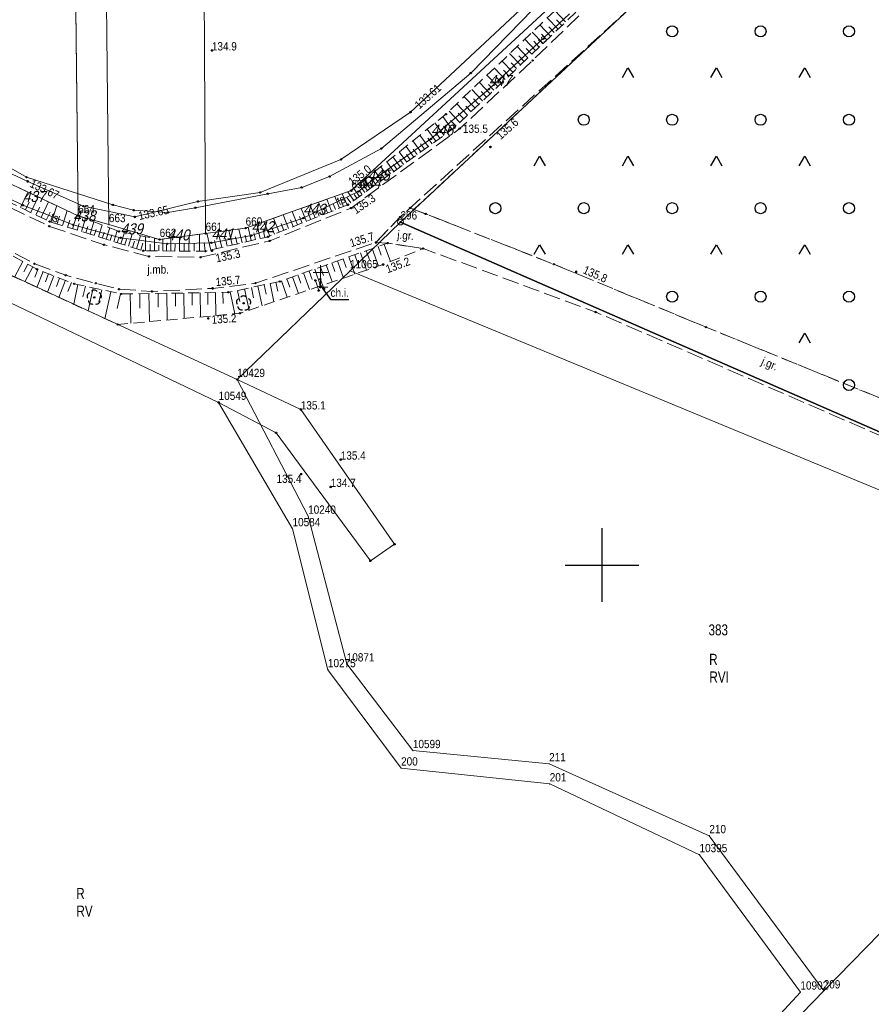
# Model space of a CAD drawing. Header units: metres. Extents: x 5548743 to 5556416, y 5707500 to 5714000.
# Tile 47 of 244: x 5551721 to 5551837, y 5711240 to 5711374. Entities that reach past the tile are written whole.
import ezdxf
from ezdxf.enums import TextEntityAlignment as Align

# ---------------------------------------------------------------- set-up
doc = ezdxf.new("R2010")
doc.units = ezdxf.units.M
for name, pattern in [('1.5_0.75', [2.25, 1.5, -0.75]), ('2.25_0.75', [3, 2.25, -0.75]), ('219-1000', [0])]:
    doc.linetypes.add(name, pattern=pattern)
doc.layers.get('0').update_dxf_attribs({"color": 2, "lineweight": 5})
doc.styles.get("Standard").update_dxf_attribs({"font": 'Working1250', "width": 0.75})

# ---------------------------------------------------------------- blocks, each defined once
blk = doc.blocks.new('203')
at = {"linetype": 'Continuous', "lineweight": 0}
h = blk.add_hatch(color=0, dxfattribs=at)
edge = h.paths.add_edge_path()
edge.add_arc((0, 0), 0.09, 0, 360)
blk = doc.blocks.new('202')
at = {"color": 0, "linetype": 'Continuous', "lineweight": 0}
blk.add_circle((0, 0), 0.4, dxfattribs=at)
blk = doc.blocks.new('PW01')
at = {"linetype": 'Continuous', "lineweight": 13}
h = blk.add_hatch(color=0, dxfattribs=at)
edge = h.paths.add_edge_path()
edge.add_arc((0, 0), 0.18, 0, 360)
blk = doc.blocks.new('OP021')
at = {"linetype": 'Continuous', "lineweight": 13}
h = blk.add_hatch(color=0, dxfattribs=at)
edge = h.paths.add_edge_path()
edge.add_arc((0, 0), 0.1, 0, 360)
at = {"color": 0, "linetype": 'Continuous', "lineweight": -3}
for centre, start, end in [((-0.476, 0.154), 110.388, 213.756), ((0, 0.5), 38.316, 141.684), ((0.476, 0.154), 326.244, 69.612), ((-0.294, -0.404), 182.272, 285.64), ((0.294, -0.404), 254.36, 357.728), ((0.294, -0.404), 254.36, 357.728)]:
    blk.add_arc(centre, 0.5, start, end, dxfattribs=at)
blk = doc.blocks.new('OO01')
at = {"color": 0, "linetype": 'Continuous', "lineweight": 13}
for p, q in [((0, 2), (0, 3)), ((0, 2), (-1, 2)), ((0, 0), (0, 2)), ((0, 2), (1, 2)), ((0, 0), (1, 0))]:
    blk.add_line(p, q, dxfattribs=at)
blk = doc.blocks.new('OTZK3')
at = {"color": 0, "linetype": 'Continuous'}
for p, q in [((-0.75, -0.433), (0, 0.866)), ((0, 0.866), (0.75, -0.433))]:
    blk.add_line(p, q, dxfattribs=at)
blk = doc.blocks.new('OTZK1')
at = {"color": 0, "linetype": 'Continuous'}
blk.add_circle((0, 0), 0.75, dxfattribs=at)
blk = doc.blocks.new('PIKIETAW1891')
at = {"color": 0}
blk.add_circle((0, 0), 0.09, dxfattribs=at)
blk = doc.blocks.new('RAMKA1000K')
at = {"color": 0}
for p, q in [((600, 295), (600, 305)), ((595, 300), (605, 300))]:
    blk.add_line(p, q, dxfattribs=at)

msp = doc.modelspace()

# ---------------------------------------------------------------- linework, layer by layer
at = {"layer": '000 Inne (niezydentyfikowane)', "color": 7, "linetype": 'CONTINUOUS', "lineweight": 18, "flags": 128}
for points in [[(5551795.06, 5711373.71), (5551793.6, 5711375.25)], [(5551794.04, 5711372.74), (5551792.57, 5711374.27)], [(5551794.55, 5711373.22), (5551793.82, 5711373.99)], [(5551791.99, 5711370.79), (5551790.53, 5711372.32)], [(5551793.01, 5711371.76), (5551791.55, 5711373.3)], [(5551792.5, 5711371.28), (5551791.77, 5711372.04)], [(5551793.52, 5711372.25), (5551792.79, 5711373.02)], [(5551790.96, 5711369.81), (5551789.5, 5711371.35)], [(5551791.47, 5711370.3), (5551790.74, 5711371.07)], [(5551788.91, 5711367.86), (5551787.45, 5711369.4)], [(5551789.94, 5711368.84), (5551788.48, 5711370.38)], [(5551790.45, 5711369.33), (5551789.72, 5711370.09)], [(5551787.89, 5711366.89), (5551786.42, 5711368.43)], [(5551788.4, 5711367.38), (5551787.67, 5711368.15)], [(5551789.42, 5711368.35), (5551788.69, 5711369.12)], [(5551786.86, 5711365.91), (5551785.4, 5711367.45)], [(5551787.37, 5711366.4), (5551786.64, 5711367.17)], [(5551784.81, 5711363.96), (5551783.35, 5711365.5)], [(5551785.84, 5711364.94), (5551784.37, 5711366.48)], [(5551786.35, 5711365.43), (5551785.62, 5711366.2)], [(5551783.78, 5711362.99), (5551782.32, 5711364.53)], [(5551784.3, 5711363.47), (5551783.57, 5711364.24)], [(5551785.32, 5711364.45), (5551784.59, 5711365.22)], [(5551782.76, 5711362.01), (5551781.29, 5711363.55)], [(5551783.27, 5711362.5), (5551782.54, 5711363.27)], [(5551780.7, 5711360.06), (5551779.24, 5711361.6)], [(5551781.73, 5711361.04), (5551780.27, 5711362.57)], [(5551781.22, 5711360.55), (5551780.49, 5711361.32)], [(5551782.24, 5711361.52), (5551781.51, 5711362.29)], [(5551778.53, 5711358.32), (5551777.32, 5711359.99)], [(5551779.64, 5711359.12), (5551778.39, 5711360.85)], [(5551780.19, 5711359.57), (5551779.45, 5711360.34)], [(5551777.45, 5711357.54), (5551776.28, 5711359.15)], [(5551777.98, 5711357.92), (5551777.39, 5711358.74)], [(5551779.08, 5711358.72), (5551778.47, 5711359.57)], [(5551775.4, 5711356.06), (5551774.32, 5711357.56)], [(5551776.41, 5711356.78), (5551775.28, 5711358.34)], [(5551776.93, 5711357.16), (5551776.35, 5711357.95)], [(5551773.5, 5711354.68), (5551772.48, 5711356.08)], [(5551774.43, 5711355.36), (5551773.39, 5711356.81)], [(5551774.92, 5711355.7), (5551774.38, 5711356.44)], [(5551775.9, 5711356.42), (5551775.35, 5711357.18)], [(5551771.72, 5711353.39), (5551770.77, 5711354.7)], [(5551772.59, 5711354.02), (5551771.61, 5711355.38)], [(5551773.04, 5711354.35), (5551772.54, 5711355.04)], [(5551773.96, 5711355.01), (5551773.45, 5711355.73)], [(5551770.06, 5711352.19), (5551769.18, 5711353.41)], [(5551770.88, 5711352.78), (5551769.96, 5711354.04)], [(5551771.29, 5711353.08), (5551770.83, 5711353.73)], [(5551772.15, 5711353.71), (5551771.67, 5711354.37)], [(5551768.51, 5711351.07), (5551767.69, 5711352.21)], [(5551769.27, 5711351.62), (5551768.42, 5711352.8)], [(5551769.66, 5711351.91), (5551769.23, 5711352.5)], [(5551770.47, 5711352.48), (5551770.02, 5711353.1)], [(5551766.31, 5711349.48), (5551765.47, 5711350.64)], [(5551767.07, 5711350.03), (5551766.3, 5711351.09)], [(5551767.78, 5711350.54), (5551766.99, 5711351.64)], [(5551767.42, 5711350.28), (5551767.03, 5711350.82)], [(5551768.14, 5711350.81), (5551767.74, 5711351.36)], [(5551768.89, 5711351.35), (5551768.47, 5711351.92)], [(5551721.03, 5711348.52), (5551722.05, 5711350.62)], [(5551722.43, 5711347.85), (5551723.45, 5711349.96)], [(5551723.84, 5711347.17), (5551724.87, 5711349.29)], [(5551763.29, 5711348.01), (5551762.64, 5711349.63)], [(5551764.36, 5711348.44), (5551763.73, 5711350.02)], [(5551764.89, 5711348.65), (5551764.58, 5711349.43)], [(5551765.41, 5711348.86), (5551764.7, 5711350.36)], [(5551765.88, 5711349.16), (5551765.41, 5711349.81)], [(5551766.71, 5711349.77), (5551766.33, 5711350.29)], [(5551721.73, 5711348.19), (5551722.24, 5711349.24)], [(5551723.14, 5711347.51), (5551723.65, 5711348.57)], [(5551725.27, 5711346.52), (5551725.97, 5711348.77)], [(5551726.75, 5711346.06), (5551727.38, 5711348.11)], [(5551758.67, 5711346.16), (5551757.95, 5711347.97)], [(5551759.87, 5711346.64), (5551759.17, 5711348.4)], [(5551761.04, 5711347.11), (5551760.36, 5711348.82)], [(5551761.61, 5711347.34), (5551761.27, 5711348.18)], [(5551762.18, 5711347.57), (5551761.51, 5711349.23)], [(5551762.74, 5711347.79), (5551762.41, 5711348.61)], [(5551763.83, 5711348.23), (5551763.51, 5711349.03)], [(5551724.55, 5711346.82), (5551725.06, 5711347.89)], [(5551726.03, 5711346.29), (5551726.36, 5711347.36)], [(5551727.44, 5711345.85), (5551727.74, 5711346.82)], [(5551728.1, 5711345.64), (5551728.68, 5711347.5)], [(5551729.33, 5711345.26), (5551729.88, 5711347.01)], [(5551756.17, 5711345.17), (5551755.41, 5711347.07)], [(5551757.44, 5711345.67), (5551756.7, 5711347.52)], [(5551758.06, 5711345.92), (5551757.69, 5711346.83)], [(5551759.28, 5711346.41), (5551758.92, 5711347.3)], [(5551760.46, 5711346.88), (5551760.11, 5711347.75)], [(5551728.73, 5711345.45), (5551729.01, 5711346.35)], [(5551729.92, 5711345.08), (5551730.19, 5711345.93)], [(5551730.5, 5711344.9), (5551731.02, 5711346.57)], [(5551731.06, 5711344.72), (5551731.32, 5711345.54)], [(5551731.62, 5711344.55), (5551732.12, 5711346.15)], [(5551732.68, 5711344.22), (5551733.16, 5711345.75)], [(5551733.7, 5711343.9), (5551734.16, 5711345.37)], [(5551749.8, 5711343.43), (5551749.33, 5711345.42)], [(5551751.12, 5711343.74), (5551750.69, 5711345.6)], [(5551752.36, 5711344.02), (5551751.94, 5711345.84)], [(5551753.58, 5711344.31), (5551753.13, 5711346.26)], [(5551754.23, 5711344.46), (5551753.99, 5711345.47)], [(5551754.88, 5711344.65), (5551754.1, 5711346.6)], [(5551755.53, 5711344.91), (5551755.14, 5711345.87)], [(5551756.81, 5711345.42), (5551756.43, 5711346.36)], [(5551732.16, 5711344.38), (5551732.4, 5711345.17)], [(5551733.2, 5711344.06), (5551733.43, 5711344.81)], [(5551734.19, 5711343.75), (5551734.42, 5711344.48)], [(5551734.69, 5711343.59), (5551735.16, 5711345.12)], [(5551735.19, 5711343.44), (5551735.44, 5711344.23)], [(5551735.71, 5711343.27), (5551736.22, 5711344.91)], [(5551736.25, 5711343.11), (5551736.52, 5711343.95)], [(5551736.81, 5711342.93), (5551737.36, 5711344.69)], [(5551738, 5711342.65), (5551738.02, 5711344.56)], [(5551739.24, 5711342.64), (5551739.26, 5711344.31)], [(5551740.35, 5711342.63), (5551740.36, 5711344.24)], [(5551741.44, 5711342.62), (5551741.46, 5711344.38)], [(5551742.63, 5711342.61), (5551742.64, 5711344.54)], [(5551743.92, 5711342.6), (5551743.94, 5711344.71)], [(5551745.35, 5711342.59), (5551745.36, 5711344.9)], [(5551746.88, 5711342.75), (5551746.34, 5711345.03)], [(5551747.64, 5711342.92), (5551747.38, 5711344.03)], [(5551748.38, 5711343.1), (5551747.89, 5711345.23)], [(5551749.1, 5711343.27), (5551748.86, 5711344.3)], [(5551750.47, 5711343.58), (5551750.25, 5711344.55)], [(5551751.75, 5711343.88), (5551751.54, 5711344.78)], [(5551752.96, 5711344.16), (5551752.74, 5711345.1)], [(5551737.39, 5711342.75), (5551737.67, 5711343.66)], [(5551738.64, 5711342.64), (5551738.65, 5711343.54)], [(5551739.82, 5711342.63), (5551739.82, 5711343.42)], [(5551740.89, 5711342.62), (5551740.89, 5711343.47)], [(5551742.02, 5711342.61), (5551742.03, 5711343.54)], [(5551743.26, 5711342.6), (5551743.27, 5711343.61)], [(5551744.62, 5711342.59), (5551744.63, 5711343.7)], [(5551746.11, 5711342.58), (5551746, 5711343.78)], [(5551768, 5711342.66), (5551768.42, 5711341.48)], [(5551768.79, 5711342.94), (5551769.64, 5711340.56)], [(5551769.6, 5711343.23), (5551770.02, 5711342.04)], [(5551770.42, 5711343.52), (5551771.26, 5711341.17)], [(5551764.07, 5711341.27), (5551764.9, 5711338.95)], [(5551764.85, 5711341.54), (5551765.26, 5711340.38)], [(5551765.63, 5711341.82), (5551766.46, 5711339.48)], [(5551766.42, 5711342.1), (5551766.83, 5711340.92)], [(5551767.2, 5711342.38), (5551768.04, 5711340.02)], [(5551721.37, 5711341.17), (5551720.24, 5711339.08)], [(5551722.05, 5711340.81), (5551721.5, 5711339.78)], [(5551722.72, 5711340.45), (5551721.64, 5711338.43)], [(5551723.39, 5711340.1), (5551722.99, 5711339.05)], [(5551760.99, 5711340.17), (5551761.8, 5711337.89)], [(5551761.76, 5711340.44), (5551762.17, 5711339.3)], [(5551762.53, 5711340.72), (5551763.34, 5711338.42)], [(5551763.3, 5711340.99), (5551763.71, 5711339.84)], [(5551724.11, 5711339.82), (5551723.28, 5711337.68)], [(5551724.84, 5711339.54), (5551724.42, 5711338.44)], [(5551725.59, 5711339.24), (5551724.73, 5711337.01)], [(5551726.36, 5711338.95), (5551725.92, 5711337.81)], [(5551727.14, 5711338.64), (5551726.24, 5711336.32)], [(5551757.22, 5711338.83), (5551757.62, 5711337.72)], [(5551757.97, 5711339.1), (5551758.77, 5711336.86)], [(5551758.72, 5711339.37), (5551759.12, 5711338.24)], [(5551759.48, 5711339.63), (5551760.28, 5711337.37)], [(5551760.23, 5711339.9), (5551760.64, 5711338.77)], [(5551727.95, 5711338.33), (5551727.49, 5711337.14)], [(5551728.85, 5711338.06), (5551728.27, 5711335.38)], [(5551729.85, 5711337.85), (5551729.53, 5711336.4)], [(5551730.92, 5711337.61), (5551730.23, 5711334.48)], [(5551732.08, 5711337.36), (5551731.7, 5711335.67)], [(5551750.52, 5711337.27), (5551750.84, 5711335.77)], [(5551751.47, 5711337.47), (5551752.09, 5711334.58)], [(5551752.39, 5711337.67), (5551752.68, 5711336.28)], [(5551753.27, 5711337.86), (5551753.84, 5711335.18)], [(5551754.12, 5711338.04), (5551754.39, 5711336.75)], [(5551754.93, 5711338.21), (5551755.46, 5711335.73)], [(5551755.72, 5711338.38), (5551755.97, 5711337.18)], [(5551756.48, 5711338.57), (5551757.27, 5711336.35)], [(5551733.32, 5711337.09), (5551732.51, 5711333.43)], [(5551734.63, 5711336.8), (5551734.19, 5711334.83)], [(5551735.94, 5711336.8), (5551736.01, 5711332.8)], [(5551737.23, 5711336.82), (5551737.26, 5711334.87)], [(5551738.49, 5711336.84), (5551738.55, 5711333.04)], [(5551739.72, 5711336.86), (5551739.75, 5711335)], [(5551740.92, 5711336.88), (5551740.97, 5711333.26)], [(5551742.08, 5711336.9), (5551742.11, 5711335.13)], [(5551743.22, 5711336.91), (5551743.28, 5711333.47)], [(5551744.34, 5711336.93), (5551744.36, 5711335.25)], [(5551745.42, 5711336.95), (5551745.47, 5711333.67)], [(5551746.48, 5711336.97), (5551746.5, 5711335.37)], [(5551747.51, 5711336.98), (5551747.56, 5711333.86)], [(5551748.53, 5711337), (5551748.55, 5711335.48)], [(5551749.53, 5711337.06), (5551750.16, 5711334.1)]]:
    msp.add_lwpolyline(points, dxfattribs=at)
at = {"layer": '216-obręb ewidencyjny', "color": 7, "linetype": 'CONTINUOUS', "lineweight": 25, "flags": 128}
for points in [[(5552528.77, 5711746.49), (5552386.72, 5711777.83), (5552341.22, 5711740), (5552242.43, 5711655.77), (5552206.34, 5711605.86), (5552188.96, 5711591.55), (5552164.86, 5711578.01), (5552039.74, 5711552.34), (5551955.7, 5711505.94), (5551905.37, 5711470.06), (5551811.47, 5711382.69), (5551803.77, 5711375.52), (5551772.64, 5711346.55), (5551883.27, 5711298.11), (5551897.77, 5711289.86), (5551892.76, 5711290.25), (5551886.05, 5711286.29), (5551872.89, 5711270.89), (5551862.61, 5711261.35), (5551831.94, 5711232.47)], [(5551831.94, 5711232.47), (5551862.61, 5711261.35), (5551872.89, 5711270.89), (5551886.05, 5711286.29), (5551892.76, 5711290.25), (5551897.77, 5711289.86), (5551883.27, 5711298.11), (5551772.64, 5711346.55), (5551803.77, 5711375.52), (5551811.47, 5711382.69), (5551905.37, 5711470.06), (5551955.7, 5711505.94), (5552039.74, 5711552.34), (5552164.86, 5711578.01)]]:
    msp.add_lwpolyline(points, dxfattribs=at)
at = {"layer": '217-kontur klasyfikacyjny', "color": 3, "linetype": 'CONTINUOUS', "lineweight": 18, "flags": 128}
for points in [[(5551728.88, 5711347.4), (5551726.39, 5711567.16)], [(5551731.04, 5711534.62), (5551733.05, 5711346.19)], [(5551746.18, 5711345.01), (5551745.12, 5711535)], [(5551745.12, 5711535), (5551746.18, 5711345.01)], [(5551765.96, 5711350.81), (5551832.74, 5711412.5)], [(5551673.52, 5711373.49), (5551728.88, 5711347.4)], [(5551751.61, 5711345.72), (5551765.96, 5711350.81)], [(5551733.05, 5711346.19), (5551739.94, 5711344.18)], [(5551746.18, 5711345.01), (5551751.61, 5711345.72)], [(5551739.94, 5711344.18), (5551746.18, 5711345.01)], [(5551765.79, 5711339.94), (5551750.47, 5711325.17)], [(5551879.6, 5711292.82), (5551765.79, 5711339.94)], [(5551747.95, 5711322.07), (5551715.12, 5711337.73)], [(5551750.47, 5711325.17), (5551760.1, 5711306.62)], [(5551757.98, 5711304.92), (5551747.95, 5711322.07)], [(5551760.1, 5711306.62), (5551765.34, 5711286.57)], [(5551762.79, 5711285.79), (5551757.98, 5711304.92)], [(5551830.1, 5711242.2), (5551879.6, 5711292.82)], [(5551765.34, 5711286.57), (5551774.32, 5711274.81)], [(5551772.72, 5711272.45), (5551762.79, 5711285.79)], [(5551774.32, 5711274.81), (5551792.82, 5711273.02)], [(5551792.9, 5711270.29), (5551772.72, 5711272.45)], [(5551792.82, 5711273.02), (5551814.57, 5711263.26)], [(5551813.24, 5711260.69), (5551792.9, 5711270.29)], [(5551814.57, 5711263.26), (5551830.1, 5711242.2)], [(5551826.94, 5711242.04), (5551813.24, 5711260.69)], [(5551822.61, 5711237.32), (5551826.94, 5711242.04)]]:
    msp.add_lwpolyline(points, dxfattribs=at)
at = {"layer": '218-kontur użytku gruntowego', "color": 3, "linetype": 'CONTINUOUS', "lineweight": 18, "flags": 128}
for points in [[(5551726.39, 5711567.16), (5551728.88, 5711347.4)], [(5551728.88, 5711347.4), (5551726.39, 5711567.16)], [(5551733.05, 5711346.19), (5551731.04, 5711534.62)], [(5551731.04, 5711534.62), (5551733.05, 5711346.19)], [(5551746.18, 5711345.01), (5551745.12, 5711535)], [(5551745.12, 5711535), (5551746.18, 5711345.01)], [(5551765.96, 5711350.81), (5551832.74, 5711412.5)], [(5551832.74, 5711412.5), (5551765.96, 5711350.81)], [(5551772.64, 5711346.55), (5551803.77, 5711375.52)], [(5551803.77, 5711375.52), (5551772.64, 5711346.55)], [(5551673.52, 5711373.49), (5551728.88, 5711347.4)], [(5551728.88, 5711347.4), (5551673.52, 5711373.49)], [(5551751.61, 5711345.72), (5551765.96, 5711350.81)], [(5551765.96, 5711350.81), (5551751.61, 5711345.72)], [(5551728.88, 5711347.4), (5551733.05, 5711346.19)], [(5551733.05, 5711346.19), (5551728.88, 5711347.4)], [(5551733.05, 5711346.19), (5551739.94, 5711344.18)], [(5551739.94, 5711344.18), (5551733.05, 5711346.19)], [(5551746.18, 5711345.01), (5551751.61, 5711345.72)], [(5551751.61, 5711345.72), (5551746.18, 5711345.01)], [(5551772.64, 5711346.55), (5551765.79, 5711339.94)], [(5551765.79, 5711339.94), (5551772.64, 5711346.55)], [(5551873.57, 5711302.36), (5551772.64, 5711346.55)], [(5551772.64, 5711346.55), (5551873.57, 5711302.36)], [(5551739.94, 5711344.18), (5551746.18, 5711345.01)], [(5551746.18, 5711345.01), (5551739.94, 5711344.18)], [(5551750.47, 5711325.17), (5551716.37, 5711340.86)], [(5551716.37, 5711340.86), (5551750.47, 5711325.17)], [(5551765.79, 5711339.94), (5551750.47, 5711325.17)], [(5551750.47, 5711325.17), (5551765.79, 5711339.94)], [(5551765.79, 5711339.94), (5551879.6, 5711292.82)], [(5551879.6, 5711292.82), (5551765.79, 5711339.94)], [(5551715.12, 5711337.73), (5551747.95, 5711322.07)], [(5551747.95, 5711322.07), (5551715.12, 5711337.73)], [(5551760.1, 5711306.62), (5551750.47, 5711325.17)], [(5551750.47, 5711325.17), (5551760.1, 5711306.62)], [(5551747.95, 5711322.07), (5551757.98, 5711304.92)], [(5551757.98, 5711304.92), (5551747.95, 5711322.07)], [(5551765.34, 5711286.57), (5551760.1, 5711306.62)], [(5551760.1, 5711306.62), (5551765.34, 5711286.57)], [(5551757.98, 5711304.92), (5551762.79, 5711285.79)], [(5551762.79, 5711285.79), (5551757.98, 5711304.92)], [(5551879.6, 5711292.82), (5551830.1, 5711242.2)], [(5551830.1, 5711242.2), (5551879.6, 5711292.82)], [(5551774.32, 5711274.81), (5551765.34, 5711286.57)], [(5551765.34, 5711286.57), (5551774.32, 5711274.81)], [(5551762.79, 5711285.79), (5551772.72, 5711272.45)], [(5551772.72, 5711272.45), (5551762.79, 5711285.79)], [(5551792.82, 5711273.02), (5551774.32, 5711274.81)], [(5551774.32, 5711274.81), (5551792.82, 5711273.02)], [(5551772.72, 5711272.45), (5551792.9, 5711270.29)], [(5551792.9, 5711270.29), (5551772.72, 5711272.45)], [(5551814.57, 5711263.26), (5551792.82, 5711273.02)], [(5551792.82, 5711273.02), (5551814.57, 5711263.26)], [(5551792.9, 5711270.29), (5551813.24, 5711260.69)], [(5551813.24, 5711260.69), (5551792.9, 5711270.29)], [(5551830.1, 5711242.2), (5551814.57, 5711263.26)], [(5551814.57, 5711263.26), (5551830.1, 5711242.2)], [(5551813.24, 5711260.69), (5551826.94, 5711242.04)], [(5551826.94, 5711242.04), (5551813.24, 5711260.69)], [(5551826.94, 5711242.04), (5551822.61, 5711237.32)], [(5551822.61, 5711237.32), (5551826.94, 5711242.04)], [(5551824.03, 5711235.99), (5551830.1, 5711242.2)], [(5551830.1, 5711242.2), (5551824.03, 5711235.99)]]:
    msp.add_lwpolyline(points, dxfattribs=at)
at = {"layer": '219-działka ewidencyjna', "color": 7, "linetype": '219-1000', "lineweight": 18, "flags": 128}
for points in [[(5551724.02, 5711777.74), (5551728.88, 5711347.4)], [(5551731.04, 5711534.62), (5551733.05, 5711346.19)], [(5551745.12, 5711535), (5551746.18, 5711345.01)], [(5551832.74, 5711412.5), (5551765.96, 5711350.81)], [(5551803.77, 5711375.52), (5551772.64, 5711346.55)], [(5551673.52, 5711373.49), (5551728.88, 5711347.4)], [(5551765.96, 5711350.81), (5551751.61, 5711345.72)], [(5551728.88, 5711347.4), (5551733.05, 5711346.19)], [(5551733.05, 5711346.19), (5551739.94, 5711344.18)], [(5551751.61, 5711345.72), (5551746.18, 5711345.01)], [(5551772.64, 5711346.55), (5551765.79, 5711339.94)], [(5551772.64, 5711346.55), (5551883.27, 5711298.11)], [(5551746.18, 5711345.01), (5551739.94, 5711344.18)], [(5551716.37, 5711340.86), (5551750.47, 5711325.17)], [(5551765.79, 5711339.94), (5551750.47, 5711325.17)], [(5551765.79, 5711339.94), (5551879.6, 5711292.82)], [(5551715.12, 5711337.73), (5551747.95, 5711322.07)], [(5551750.47, 5711325.17), (5551760.1, 5711306.62)], [(5551747.95, 5711322.07), (5551757.98, 5711304.92)], [(5551760.1, 5711306.62), (5551765.34, 5711286.57)], [(5551757.98, 5711304.92), (5551762.79, 5711285.79)], [(5551879.6, 5711292.82), (5551830.1, 5711242.2)], [(5551765.34, 5711286.57), (5551774.32, 5711274.81)], [(5551762.79, 5711285.79), (5551772.72, 5711272.45)], [(5551774.32, 5711274.81), (5551792.82, 5711273.02)], [(5551772.72, 5711272.45), (5551792.9, 5711270.29)], [(5551792.82, 5711273.02), (5551814.57, 5711263.26)], [(5551792.9, 5711270.29), (5551813.24, 5711260.69)], [(5551814.57, 5711263.26), (5551830.1, 5711242.2)], [(5551813.24, 5711260.69), (5551826.94, 5711242.04)], [(5551826.94, 5711242.04), (5551822.61, 5711237.32)], [(5551830.1, 5711242.2), (5551824.03, 5711235.99)]]:
    msp.add_lwpolyline(points, dxfattribs=at)
at = {"layer": 'chodnik', "color": 7, "linetype": '1.5_0.75', "lineweight": 18, "flags": 128}
msp.add_lwpolyline([(5551761.08, 5711338.62), (5551761.53, 5711337.24), (5551762.25, 5711337.46), (5551761.77, 5711338.79)], close=True, dxfattribs=at)
at = {"layer": 'chodnik-Atr17', "color": 7, "flags": 128}
msp.add_lwpolyline([(5551761.62, 5711338.1), (5551763.14, 5711336.05), (5551765.621, 5711336.05)], dxfattribs=at)
at = {"layer": 'jezdnia', "color": 7, "linetype": '2.25_0.75', "lineweight": 18, "flags": 128}
for points in [[(5551583.96, 5711391.49), (5551583.47, 5711386.8), (5551603.84, 5711384.02), (5551620.25, 5711381.14), (5551624.88, 5711380.41), (5551625.4, 5711379.68), (5551633.47, 5711377.73), (5551657.63, 5711371.29), (5551670.88, 5711366.71), (5551686.36, 5711359.46), (5551708.22, 5711348.62), (5551722.95, 5711340.89), (5551727.18, 5711339.32), (5551731.27, 5711338.24), (5551734.43, 5711337.43), (5551738.91, 5711337.13), (5551747.14, 5711337.54), (5551752.95, 5711338.25), (5551769.3, 5711343.77), (5551772.6, 5711347.23), (5551803.77, 5711375.52), (5551811.47, 5711382.69), (5551811.61, 5711382.81), (5551816.59, 5711387.44), (5551905.37, 5711470.06), (5551909.71, 5711473.15), (5551923.92, 5711486.54), (5551930.82, 5711492.48), (5551938.87, 5711499.01), (5551944.67, 5711502.93), (5551965.31, 5711514.64), (5551981.54, 5711523.95), (5552001.63, 5711534.18), (5552041.68, 5711554.65), (5552048.8, 5711557.85), (5552057.1, 5711560.04), (5552064.15, 5711562.19), (5552079.95, 5711565.02), (5552085.93, 5711565.96), (5552085.44, 5711571.33), (5552074.18, 5711569.3), (5552061.93, 5711567.03), (5552054.47, 5711565.02), (5552051.07, 5711563.88), (5552045.7, 5711561.76), (5552027.78, 5711553.43), (5552008.24, 5711543.85), (5551987.35, 5711532.06), (5551949.78, 5711511.09), (5551941.65, 5711506.12), (5551935.29, 5711502.67), (5551931.19, 5711499.84), (5551913.85, 5711484.09), (5551898.07, 5711469.13), (5551883.03, 5711455.03), (5551878.74, 5711450.78), (5551859.98, 5711433.7), (5551837.54, 5711412.74), (5551834.18, 5711410.09), (5551813.41, 5711390.56), (5551790.58, 5711368.47), (5551780.69, 5711359.23), (5551765.92, 5711348.44), (5551754.88, 5711343.98), (5551745.52, 5711341.77), (5551738.49, 5711341.89), (5551732.39, 5711343.46), (5551724.95, 5711345.97), (5551690.78, 5711362.5), (5551678.92, 5711368.08), (5551664.88, 5711374.38), (5551654.31, 5711377.45), (5551630.49, 5711383.8), (5551603.84, 5711388.45), (5551592.37, 5711390.03)], [(5551769.3, 5711343.77), (5551770.89, 5711343.69), (5551775.71, 5711342.95), (5551799.15, 5711334.33), (5551857.89, 5711308.84), (5551875.37, 5711301.58), (5551772.64, 5711346.55), (5551774.44, 5711348.23), (5551773.95, 5711348.46), (5551772.6, 5711347.23)], [(5551971.08, 5711254.73), (5551957.1, 5711261.74), (5551946.2, 5711270.46), (5551919.6, 5711285.57), (5551890.73, 5711301.42), (5551884.61, 5711307.55), (5551880.45, 5711318.5), (5551878.44, 5711314.14), (5551878.84, 5711309.83), (5551877.5, 5711307.9), (5551875.29, 5711307.34), (5551814.12, 5711332.28), (5551793.46, 5711340.82), (5551776.06, 5711347.65), (5551774.44, 5711348.23), (5551772.64, 5711346.55), (5551883.27, 5711298.11), (5551897.77, 5711289.86), (5551931.11, 5711270.92), (5551968.4, 5711249.68), (5551990.32, 5711236.51), (5552035.32, 5711209.46), (5552062.43, 5711193.21), (5552085.38, 5711183.51), (5552105.27, 5711175.1), (5552162.47, 5711159.78), (5552188.51, 5711156.93), (5552217.35, 5711156.09), (5552247.2, 5711155.54), (5552248.36, 5711153.96), (5552251.19, 5711146.59), (5552252.91, 5711152.6), (5552249.55, 5711158.08), (5552254.61, 5711158.51), (5552255.88, 5711162.93), (5552249.16, 5711162.36), (5552218.45, 5711159.93), (5552189.71, 5711161.11), (5552163.86, 5711164.37), (5552139.49, 5711171.25), (5552120.53, 5711177.59), (5552101.21, 5711182.89), (5552082.4, 5711189.71), (5552063.97, 5711197.66), (5552056.32, 5711202.16), (5552004.97, 5711233.17)]]:
    msp.add_lwpolyline(points, close=True, dxfattribs=at)
at = {"layer": 'przewód kanalizacyjny', "color": 34, "linetype": 'CONTINUOUS', "lineweight": 18, "flags": 128}
msp.add_lwpolyline([(5552120.2, 5711577.74), (5552075.26, 5711570.51), (5552055.89, 5711566.79), (5552053.31, 5711570.18), (5552048.07, 5711570.28), (5552039.22, 5711565.73), (5552019.28, 5711554.7), (5551979.54, 5711534.15), (5551962.9, 5711525.95), (5551943.2, 5711514.78), (5551917.73, 5711499.07), (5551876.83, 5711460.15), (5551833.57, 5711418.56), (5551792.93, 5711379.16), (5551774.01, 5711361.47), (5551764.56, 5711355.03), (5551753.59, 5711350.56), (5551745.13, 5711349.34), (5551736.57, 5711347.24), (5551729.59, 5711348.7), (5551722.02, 5711352.06), (5551664.97, 5711378.79)], dxfattribs=at)
at = {"layer": 'przewód telekomunikacyjny podziemny', "color": 30, "linetype": 'CONTINUOUS', "lineweight": 18, "flags": 128}
for points in [[(5551703.21, 5711363.31), (5551721.86, 5711352.62), (5551733.59, 5711348.87), (5551736.41, 5711348.15), (5551741.06, 5711347.86), (5551744.77, 5711348.49), (5551754.62, 5711350.39), (5551759.23, 5711351.25), (5551763.01, 5711352.72), (5551770.05, 5711356.51), (5551782.17, 5711366.77), (5551792.32, 5711377.2)], [(5551711.51, 5711353.61), (5551721.38, 5711348.82), (5551728.2, 5711346.18), (5551734.63, 5711344.42), (5551740.96, 5711343.6), (5551746.97, 5711343.73), (5551752.4, 5711344.71), (5551759.43, 5711347.08), (5551766.92, 5711350.69), (5551768.15, 5711351.72), (5551776.78, 5711357.82), (5551784.63, 5711364.57), (5551795.59, 5711374.78)]]:
    msp.add_lwpolyline(points, dxfattribs=at)
at = {"layer": 'rów przydrożny (poligon)', "color": 7, "linetype": 'CONTINUOUS', "lineweight": 18, "flags": 128}
msp.add_lwpolyline([(5551768.55, 5711300.56), (5551771.84, 5711302.82), (5551759.1, 5711321.11), (5551750.47, 5711325.17), (5551716.37, 5711340.86), (5551676.93, 5711361.44), (5551658.45, 5711368.34), (5551623.64, 5711377.13), (5551620.5, 5711377.28), (5551620.43, 5711378.39), (5551619.57, 5711378.62), (5551603.32, 5711382.32), (5551578.81, 5711385.97), (5551576.51, 5711381.66), (5551577.94, 5711381.61), (5551578.92, 5711381.47), (5551582.37, 5711381.01), (5551618.81, 5711376.07), (5551657.85, 5711365.64), (5551676, 5711358.56), (5551715.12, 5711337.73), (5551747.95, 5711322.07), (5551755.74, 5711317.95)], close=True, dxfattribs=at)
at = {"layer": 'skarpa nieumocniona', "color": 7, "linetype": '1.5_0.75', "lineweight": 18, "flags": 128}
for points in [[(5551834.35, 5711413.98), (5551778.8, 5711361.18), (5551765.96, 5711350.81), (5551751.61, 5711345.72), (5551746.18, 5711345.01), (5551739.94, 5711344.18), (5551734.41, 5711345.27), (5551728.88, 5711347.4), (5551673.52, 5711373.49), (5551664.91, 5711377.66), (5551664.45, 5711375.12), (5551669.34, 5711373.43), (5551678.2, 5711369.17), (5551699.18, 5711359.09), (5551724.99, 5711346.61), (5551737.72, 5711342.65), (5551746.16, 5711342.58), (5551754.66, 5711344.56), (5551765.51, 5711348.9), (5551779.97, 5711359.36), (5551834.25, 5711410.98)], [(5551834.35, 5711413.98), (5551778.8, 5711361.18), (5551765.96, 5711350.81), (5551751.61, 5711345.72), (5551746.18, 5711345.01), (5551739.94, 5711344.18), (5551734.41, 5711345.27), (5551728.88, 5711347.4), (5551673.52, 5711373.49), (5551664.91, 5711377.66), (5551664.45, 5711375.12), (5551669.34, 5711373.43), (5551678.2, 5711369.17), (5551699.18, 5711359.09), (5551724.99, 5711346.61), (5551737.72, 5711342.65), (5551746.16, 5711342.58), (5551754.66, 5711344.56), (5551765.51, 5711348.9), (5551779.97, 5711359.36), (5551834.25, 5711410.98)], [(5551775.71, 5711342.95), (5551770.89, 5711343.69), (5551756.26, 5711338.49), (5551749.28, 5711337.01), (5551734.71, 5711336.78), (5551728.33, 5711338.18), (5551723.29, 5711340.14), (5551716.75, 5711343.66), (5551675.74, 5711364.04), (5551666.5, 5711367.67), (5551650.17, 5711372.82), (5551625.4, 5711379.68), (5551624.68, 5711377.26), (5551658.45, 5711368.34), (5551676.93, 5711361.44), (5551716.37, 5711340.86), (5551734.23, 5711332.64), (5551750.84, 5711334.16), (5551770.28, 5711340.78)], [(5551775.71, 5711342.95), (5551770.89, 5711343.69), (5551756.26, 5711338.49), (5551749.28, 5711337.01), (5551734.71, 5711336.78), (5551728.33, 5711338.18), (5551723.29, 5711340.14), (5551716.75, 5711343.66), (5551675.74, 5711364.04), (5551666.5, 5711367.67), (5551650.17, 5711372.82), (5551625.4, 5711379.68), (5551624.68, 5711377.26), (5551658.45, 5711368.34), (5551676.93, 5711361.44), (5551716.37, 5711340.86), (5551734.23, 5711332.64), (5551750.84, 5711334.16), (5551770.28, 5711340.78)]]:
    msp.add_lwpolyline(points, close=True, dxfattribs=at)
at = {"layer": 'teren zalesiony', "color": 7, "linetype": '1.5_0.75', "lineweight": 18, "flags": 128}
msp.add_lwpolyline([(5551774.44, 5711348.23), (5551776.06, 5711347.65), (5551793.46, 5711340.82), (5551814.12, 5711332.28), (5551875.29, 5711307.34), (5551877.5, 5711307.9), (5551878.84, 5711309.83), (5551878.44, 5711314.14), (5551872.87, 5711330.4), (5551870.95, 5711352.8), (5551871.68, 5711364.97), (5551873.79, 5711377.84), (5551876.32, 5711389.5), (5551879.68, 5711400.56), (5551847.34, 5711391.01), (5551822.56, 5711384.29), (5551811.61, 5711382.81), (5551803.77, 5711375.52)], close=True, dxfattribs=at)

# ---------------------------------------------------------------- block references
at = {"layer": '202-punkt graniczny', "color": 7, "linetype": 'CONTINUOUS', "lineweight": 18}
msp.add_blockref('202', (5551772.64, 5711346.55), dxfattribs=at)
at = {"layer": '203-punkt graniczny', "color": 7, "linetype": 'CONTINUOUS', "lineweight": 18}
for p in [(5551765.96, 5711350.81), (5551728.88, 5711347.4), (5551733.05, 5711346.19), (5551751.61, 5711345.72), (5551739.94, 5711344.18), (5551746.18, 5711345.01), (5551765.79, 5711339.94), (5551750.47, 5711325.17), (5551747.95, 5711322.07), (5551760.1, 5711306.62), (5551757.98, 5711304.92), (5551765.34, 5711286.57), (5551762.79, 5711285.79), (5551774.32, 5711274.81), (5551772.72, 5711272.45), (5551792.82, 5711273.02), (5551792.9, 5711270.29), (5551814.57, 5711263.26), (5551813.24, 5711260.69), (5551826.94, 5711242.04), (5551830.1, 5711242.2)]:
    msp.add_blockref('203', p, dxfattribs=at)
at = {"layer": 'drzewo liściaste', "color": 94, "linetype": 'CONTINUOUS', "lineweight": 18}
for p in [(5551731.06, 5711336.32), (5551751.34, 5711335.52)]:
    msp.add_blockref('OP021', p, dxfattribs=at)
at = {"layer": 'figura  krzyż', "color": 7, "linetype": 'CONTINUOUS', "lineweight": 18}
msp.add_blockref('OO01', (5551761.77, 5711337.69), dxfattribs=at)
at = {"layer": 'pikieta naturalna', "color": 7, "linetype": 'CONTINUOUS', "lineweight": 13}
for p in [(5551747.03, 5711369.83), (5551779.97, 5711359.36), (5551784.84, 5711356.73), (5551765.96, 5711350.81), (5551765.51, 5711348.9), (5551769.3, 5711343.77), (5551747.03, 5711342.66), (5551770.28, 5711340.78), (5551796.49, 5711339.79), (5551747.14, 5711337.54), (5551746.53, 5711333.47), (5551759.1, 5711321.11), (5551764.53, 5711314.3), (5551759.15, 5711312.34), (5551763.17, 5711310.6)]:
    msp.add_blockref('PW01', p, dxfattribs=at)
at = {"layer": 'Punkt roboczy BDOT GESUT K1', "color": 6, "linetype": 'CONTINUOUS', "lineweight": 18}
for p in [(5551747.03, 5711369.83), (5551790.58, 5711368.47), (5551782.17, 5711366.77), (5551784.63, 5711364.57), (5551774.01, 5711361.47), (5551774.01, 5711361.47), (5551778.8, 5711361.18), (5551779.97, 5711359.36), (5551779.97, 5711359.36), (5551780.69, 5711359.23), (5551776.78, 5711357.82), (5551770.05, 5711356.51), (5551784.84, 5711356.73), (5551764.56, 5711355.03), (5551721.86, 5711352.62), (5551722.02, 5711352.06), (5551722.02, 5711352.06), (5551763.01, 5711352.72), (5551753.59, 5711350.56), (5551759.23, 5711351.25), (5551765.96, 5711350.81), (5551765.96, 5711350.81), (5551766.92, 5711350.69), (5551768.15, 5711351.72), (5551745.13, 5711349.34), (5551754.62, 5711350.39), (5551721.38, 5711348.82), (5551729.59, 5711348.7), (5551733.59, 5711348.87), (5551736.41, 5711348.15), (5551741.06, 5711347.86), (5551744.77, 5711348.49), (5551765.51, 5711348.9), (5551765.51, 5711348.9), (5551765.92, 5711348.44), (5551773.95, 5711348.46), (5551774.44, 5711348.23), (5551774.44, 5711348.23), (5551774.44, 5711348.23), (5551724.99, 5711346.61), (5551728.88, 5711347.4), (5551736.57, 5711347.24), (5551736.57, 5711347.24), (5551759.43, 5711347.08), (5551772.6, 5711347.23), (5551772.6, 5711347.23), (5551772.64, 5711346.55), (5551772.64, 5711346.55), (5551776.06, 5711347.65), (5551776.06, 5711347.65), (5551724.95, 5711345.97), (5551728.2, 5711346.18), (5551734.41, 5711345.27), (5551751.61, 5711345.72), (5551734.63, 5711344.42), (5551739.94, 5711344.18), (5551746.18, 5711345.01), (5551752.4, 5711344.71), (5551754.66, 5711344.56), (5551754.88, 5711343.98), (5551732.39, 5711343.46), (5551737.72, 5711342.65), (5551740.96, 5711343.6), (5551746.16, 5711342.58), (5551746.97, 5711343.73), (5551747.03, 5711342.66), (5551769.3, 5711343.77), (5551769.3, 5711343.77), (5551769.3, 5711343.77), (5551770.89, 5711343.69), (5551770.89, 5711343.69), (5551775.71, 5711342.95), (5551775.71, 5711342.95), (5551738.49, 5711341.89), (5551745.52, 5711341.77), (5551722.95, 5711340.89), (5551723.29, 5711340.14), (5551770.28, 5711340.78), (5551770.28, 5711340.78), (5551793.46, 5711340.82), (5551793.46, 5711340.82), (5551727.18, 5711339.32), (5551761.08, 5711338.62), (5551761.77, 5711338.79), (5551796.49, 5711339.79), (5551728.33, 5711338.18), (5551731.27, 5711338.24), (5551734.43, 5711337.43), (5551747.14, 5711337.54), (5551747.14, 5711337.54), (5551752.95, 5711338.25), (5551756.26, 5711338.49), (5551761.53, 5711337.24), (5551761.77, 5711337.69), (5551762.25, 5711337.46), (5551731.06, 5711336.32), (5551734.71, 5711336.78), (5551738.91, 5711337.13), (5551749.28, 5711337.01), (5551751.34, 5711335.52), (5551746.53, 5711333.47), (5551750.84, 5711334.16), (5551799.15, 5711334.33), (5551734.23, 5711332.64), (5551814.12, 5711332.28), (5551814.12, 5711332.28), (5551750.47, 5711325.17), (5551747.95, 5711322.07), (5551759.1, 5711321.11), (5551759.1, 5711321.11), (5551755.74, 5711317.95), (5551764.53, 5711314.3), (5551759.15, 5711312.34), (5551763.17, 5711310.6), (5551771.84, 5711302.82), (5551768.55, 5711300.56)]:
    msp.add_blockref('PIKIETAW1891', p, dxfattribs=at)
at = {"layer": 'rzedna', "color": 34, "linetype": 'CONTINUOUS', "lineweight": 18}
for p in [(5551774.01, 5711361.47), (5551722.02, 5711352.06), (5551736.57, 5711347.24)]:
    msp.add_blockref('PW01', p, dxfattribs=at)
at = {"layer": 'teren zalesiony', "color": 7, "linetype": 'CONTINUOUS', "lineweight": 18}
for name, p in [('OTZK1', (5551809.526, 5711372.426)), ('OTZK1', (5551821.526, 5711372.426)), ('OTZK1', (5551833.526, 5711372.426)), ('OTZK3', (5551803.526, 5711366.606)), ('OTZK3', (5551815.526, 5711366.606)), ('OTZK3', (5551827.526, 5711366.606)), ('OTZK1', (5551797.526, 5711360.426)), ('OTZK1', (5551809.526, 5711360.426)), ('OTZK1', (5551821.526, 5711360.426)), ('OTZK1', (5551833.526, 5711360.426)), ('OTZK3', (5551791.526, 5711354.606)), ('OTZK3', (5551803.526, 5711354.606)), ('OTZK3', (5551815.526, 5711354.606)), ('OTZK3', (5551827.526, 5711354.606)), ('OTZK1', (5551785.526, 5711348.426)), ('OTZK1', (5551797.526, 5711348.426)), ('OTZK1', (5551809.526, 5711348.426)), ('OTZK1', (5551821.526, 5711348.426)), ('OTZK1', (5551833.526, 5711348.426)), ('OTZK3', (5551791.526, 5711342.606)), ('OTZK3', (5551803.526, 5711342.606)), ('OTZK3', (5551815.526, 5711342.606)), ('OTZK3', (5551827.526, 5711342.606)), ('OTZK1', (5551809.526, 5711336.426)), ('OTZK1', (5551821.526, 5711336.426)), ('OTZK1', (5551833.526, 5711336.426)), ('OTZK3', (5551827.526, 5711330.606)), ('OTZK1', (5551833.526, 5711324.426))]:
    msp.add_blockref(name, p, dxfattribs=at)
at = {"layer": 'Wstawianie ramki sekcyjnej z opisem', "color": 7, "linetype": 'CONTINUOUS', "lineweight": 13}
msp.add_blockref('RAMKA1000K', (5551200, 5711000), dxfattribs=at)
msp.add_blockref('RAMKA1000K', (5551200, 5711000), dxfattribs=at)
msp.add_blockref('RAMKA1000K', (5551200, 5711000), dxfattribs=at)
msp.add_blockref('RAMKA1000K', (5551200, 5711000), dxfattribs=at)

# ---------------------------------------------------------------- texts
at = {"layer": '202-punkt graniczny-Atr103', "color": 7, "width": 0.9}
msp.add_text('296', height=1.125, dxfattribs=at).set_placement((5551772.64, 5711346.55), align=Align.BOTTOM_LEFT)
msp.add_text('296', height=1.125, dxfattribs=at).set_placement((5551772.64, 5711346.55), align=Align.BOTTOM_LEFT)
at = {"layer": '203-punkt graniczny-Atr103', "color": 7, "width": 0.9}
for s, p in [('659', (5551765.96, 5711350.81)), ('659', (5551765.96, 5711350.81)), ('664', (5551728.88, 5711347.4)), ('664', (5551728.88, 5711347.4)), ('663', (5551733.05, 5711346.19)), ('663', (5551733.05, 5711346.19)), ('660', (5551751.61, 5711345.72)), ('660', (5551751.61, 5711345.72)), ('662', (5551739.94, 5711344.18)), ('662', (5551739.94, 5711344.18)), ('661', (5551746.18, 5711345.01)), ('661', (5551746.18, 5711345.01)), ('11065', (5551765.79, 5711339.94)), ('11065', (5551765.79, 5711339.94)), ('10429', (5551750.47, 5711325.17)), ('10429', (5551750.47, 5711325.17)), ('10549', (5551747.95, 5711322.07)), ('10549', (5551747.95, 5711322.07)), ('10240', (5551760.1, 5711306.62)), ('10240', (5551760.1, 5711306.62)), ('10584', (5551757.98, 5711304.92)), ('10584', (5551757.98, 5711304.92)), ('10871', (5551765.34, 5711286.57)), ('10871', (5551765.34, 5711286.57)), ('10275', (5551762.79, 5711285.79)), ('10275', (5551762.79, 5711285.79)), ('10599', (5551774.32, 5711274.81)), ('10599', (5551774.32, 5711274.81)), ('211', (5551792.82, 5711273.02)), ('211', (5551792.82, 5711273.02)), ('200', (5551772.72, 5711272.45)), ('200', (5551772.72, 5711272.45)), ('201', (5551792.9, 5711270.29)), ('201', (5551792.9, 5711270.29)), ('210', (5551814.57, 5711263.26)), ('210', (5551814.57, 5711263.26)), ('10395', (5551813.24, 5711260.69)), ('10395', (5551813.24, 5711260.69)), ('10902', (5551826.94, 5711242.04)), ('10902', (5551826.94, 5711242.04)), ('209', (5551830.1, 5711242.2)), ('209', (5551830.1, 5711242.2))]:
    msp.add_text(s, height=1.125, dxfattribs=at).set_placement(p, align=Align.BOTTOM_LEFT)
at = {"layer": '209-oznaczenie konturu klasyfikacyjnego', "color": 3, "linetype": 'CONTINUOUS', "lineweight": 18, "width": 0.79}
for s, p in [('RVI', (5551814.58, 5711285.55)), ('RV', (5551728.64, 5711253.78))]:
    msp.add_text(s, height=1.5, dxfattribs=at).set_placement(p, align=Align.TOP_LEFT)
at = {"layer": '210-oznaczenie konturu użytku gruntowego', "color": 3, "linetype": 'CONTINUOUS', "lineweight": 18, "width": 0.79}
for p in [(5551814.55, 5711286.45), (5551728.62, 5711254.68)]:
    msp.add_text('R', height=1.5, dxfattribs=at).set_placement(p)
at = {"layer": '211-numer działki ewidencyjnej', "color": 7, "linetype": 'CONTINUOUS', "lineweight": 18, "width": 0.79}
msp.add_text('383', height=1.5, dxfattribs=at).set_placement((5551814.46, 5711290.45))
at = {"layer": 'chodnik-Atr17', "color": 7, "width": 0.9}
msp.add_text('ch.i.', height=1.125, dxfattribs=at).set_placement((5551763.14, 5711336.061), align=Align.BOTTOM_LEFT)
at = {"layer": 'jezdnia-Atr17', "color": 7, "width": 0.9}
for s, rotation, p in [('j.gr.', 354.886, (5551772.17, 5711344.28)), ('j.mb.', 359.567, (5551738.27, 5711339.56)), ('j.gr.', 336.508, (5551821.53, 5711327.25))]:
    msp.add_text(s, height=1.125, rotation=rotation, dxfattribs=at).set_placement(p)
at = {"layer": 'pikieta naturalna-Atr2', "color": 7, "width": 0.9}
for s, p in [('134.9', (5551747.03, 5711369.83)), ('135.5', (5551781.12, 5711358.65)), ('135.1', (5551759.1, 5711321.11)), ('135.4', (5551764.53, 5711314.3)), ('135.4', (5551755.81, 5711311.14)), ('134.7', (5551763.17, 5711310.6))]:
    msp.add_text(s, height=1.125, dxfattribs=at).set_placement(p)
for s, rotation, p in [('135.6', 41.62, (5551786.24, 5711357.66)), ('135.0', 37.613, (5551766.1, 5711351.44)), ('135.3', 34.846, (5551766.59, 5711347.57)), ('135.7', 17.332, (5551765.95, 5711343.12)), ('135.3', 11.953, (5551747.67, 5711341.06)), ('135.2', 20.51, (5551770.89, 5711339.58)), ('135.8', 336.222, (5551797.31, 5711339.64)), ('135.7', 5.691, (5551747.58, 5711337.84)), ('135.2', 3.919, (5551747.02, 5711332.73))]:
    msp.add_text(s, height=1.125, rotation=rotation, dxfattribs=at).set_placement(p)
at = {"layer": 'przewód telekomunikacyjny podziemny-Atr1', "color": 30, "width": 0.9}
for rotation, p in [(42.971, (5551791.5, 5711370.97)), (25.733, (5551764.09, 5711349.33)), (338.839, (5551725.19, 5711347.34))]:
    msp.add_text('ts', height=1.125, rotation=rotation, dxfattribs=at).set_placement(p, align=Align.MIDDLE_LEFT)
at = {"layer": 'Punkt roboczy BDOT GESUT K1-Atr103', "color": 6, "oblique": 15, "width": 0.9}
for s, p in [('447', (5551784.63, 5711364.57)), ('446', (5551776.78, 5711357.82)), ('445', (5551768.15, 5711351.72)), ('444', (5551766.92, 5711350.69)), ('437', (5551721.38, 5711348.82)), ('438', (5551728.2, 5711346.18)), ('443', (5551759.43, 5711347.08)), ('442', (5551752.4, 5711344.71)), ('439', (5551734.63, 5711344.42)), ('440', (5551740.96, 5711343.6)), ('441', (5551746.97, 5711343.73))]:
    msp.add_text(s, height=1.5, dxfattribs=at).set_placement(p, align=Align.BOTTOM_LEFT)
at = {"layer": 'rzedna-Atr2', "color": 34, "width": 0.9}
for s, rotation, p in [('133.61', 41.775, (5551774.81, 5711362.22)), ('133.67', 334.765, (5551722.45, 5711351.87)), ('133.65', 12.458, (5551737.07, 5711347.36))]:
    msp.add_text(s, height=1.125, rotation=rotation, dxfattribs=at).set_placement(p, align=Align.MIDDLE_LEFT)

doc.saveas('drawing.dxf')
